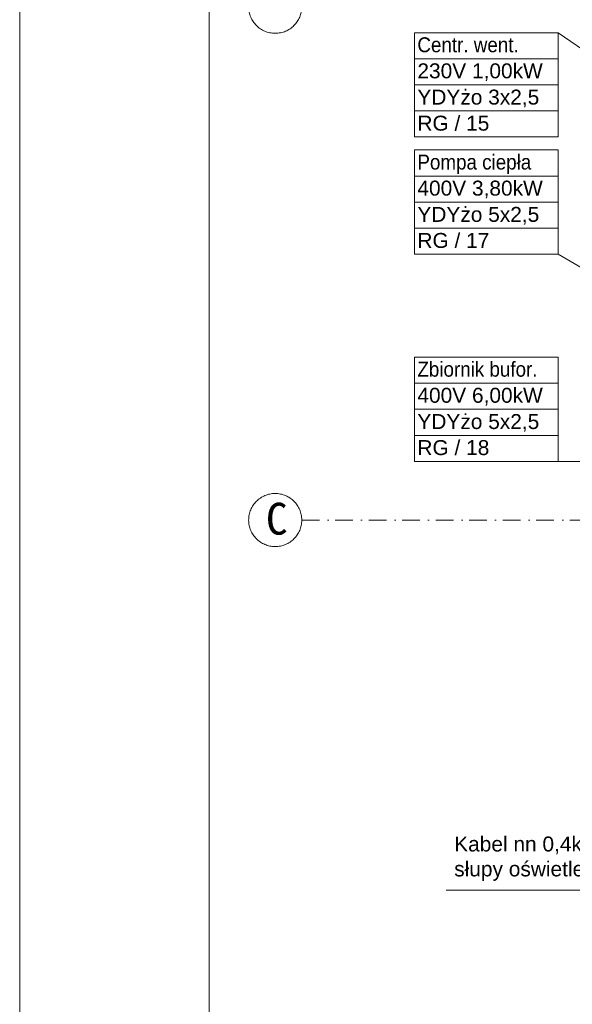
# Model space of a CAD drawing. Header units: millimetres. Extents: x 10621 to 19021, y -6486 to -3516.
# Tile 2 of 26: x 10621 to 11175, y -5449 to -4461. Entities that reach past the tile are written whole.
import ezdxf

# ---------------------------------------------------------------- set-up
doc = ezdxf.new("R2010")
doc.units = ezdxf.units.MM
doc.linetypes.add('3', pattern=[1, 0.5, -0.5])
doc.linetypes.add('Kreski i kropki', pattern=[335.138881, 176.388884, -88.194442, 0, -70.555556])
for name, color, linetype, lineweight in [('___ROK_03', 7, 'Continuous', 20), ('__IE_PZT_03', 7, 'Continuous', 25), ('_k_osie', 8, 'Kreski i kropki', 15)]:
    doc.layers.add(name, color=color, linetype=linetype, lineweight=lineweight)
doc.styles.add('GENERATED_STYLE_2', font='msgothic.ttc')
doc.styles.get("Standard").update_dxf_attribs({"font": 'arial.ttf'})

msp = doc.modelspace()

# ---------------------------------------------------------------- linework, layer by layer
at = {"layer": '___ROK_03'}
msp.add_line((11161.02, -4696.61), (11460.36, -4871.42), dxfattribs=at)
at = {"layer": '___ROK_03', "color": 7}
for points in [[(10620.68, -3515.85), (14820.68, -3515.85), (14820.68, -6485.85), (10620.68, -6485.85)], [(10810.68, -3570.85), (14765.68, -3570.85), (14765.68, -6430.85), (10810.68, -6430.85)]]:
    msp.add_lwpolyline(points, close=True, dxfattribs=at)
at = {"layer": '___ROK_03'}
for points in [[(11161.02, -4474.33), (11161.02, -4578.94), (11016.68, -4578.94), (11016.68, -4474.33)], [(11016.68, -4474.33), (11161.02, -4474.33)], [(11550.62, -4740.84), (11161.02, -4474.33)], [(11161.02, -4500.48), (11016.68, -4500.48)], [(11016.68, -4526.63), (11161.02, -4526.63)], [(11161.02, -4552.79), (11016.68, -4552.79)], [(11161.02, -4592), (11161.02, -4696.61), (11016.68, -4696.61), (11016.68, -4592)], [(11016.68, -4592), (11161.02, -4592)], [(11161.02, -4618.15), (11016.68, -4618.15)], [(11016.68, -4644.3), (11161.02, -4644.3)], [(11161.02, -4670.46), (11016.68, -4670.46)], [(11161.02, -4799.85), (11161.02, -4904.46), (11016.68, -4904.46), (11016.68, -4799.85)], [(11016.68, -4799.85), (11161.02, -4799.85)], [(11161.02, -4826), (11016.68, -4826)], [(11016.68, -4852.15), (11161.02, -4852.15)], [(11161.02, -4878.31), (11016.68, -4878.31)], [(11640.47, -4904.46), (11161.02, -4904.46)]]:
    msp.add_lwpolyline(points, dxfattribs=at)
at = {"layer": '_k_osie', "ltscale": 0.1}
msp.add_lwpolyline([(10903.67, -4963.27), (13823.67, -4963.27)], dxfattribs=at)
at = {"layer": '_k_osie'}
for centre in [(10877.03, -4448.27), (10877.03, -4963.27)]:
    msp.add_circle(centre, 26.64, dxfattribs=at)

# ---------------------------------------------------------------- texts
at = {"layer": '___ROK_03', "width": 0.9}
for s, p in [('Centr. went.', (11019.68, -4493.93)), ('Pompa ciepła', (11019.68, -4611.6)), ('Zbiornik bufor.', (11019.68, -4819.45))]:
    msp.add_text(s, height=14.9994, dxfattribs=at).set_placement(p)
at = {"layer": '___ROK_03'}
for s, height, p in [('230V 1,00kW', 14.9994, (11019.68, -4520.08)), ('YDYżo 3x2,5', 14.9994, (11019.68, -4546.43)), ('RG / 15', 14.999, (11019.68, -4572.58)), ('400V 3,80kW', 14.9994, (11019.68, -4637.76)), ('YDYżo 5x2,5', 14.9994, (11019.68, -4664.1)), ('RG / 17', 14.999, (11019.68, -4690.25)), ('400V 6,00kW', 14.9994, (11019.68, -4845.61)), ('YDYżo 5x2,5', 14.9994, (11019.68, -4871.95)), ('RG / 18', 14.999, (11019.68, -4898.1))]:
    msp.add_text(s, height=height, dxfattribs=at).set_placement(p)
at = {"layer": '_k_osie', "insert": (10878.55, -4978.45), "char_height": 32, "attachment_point": 8, "style": 'GENERATED_STYLE_2'}
msp.add_mtext('C', dxfattribs=at)

# ---------------------------------------------------------------- next in the draw order: texts
at = {"layer": '__IE_PZT_03', "linetype": '3', "insert": (11056.61, -5280.8), "char_height": 15, "width": 404.2239, "attachment_point": 1, "bg_fill": 3, "box_fill_scale": 1.5, "bg_fill_color": 256, "bg_fill_true_color": 13158600, "bg_fill_transparency": 0}
msp.add_mtext('\\fArial|b0|i0|c238|p34;Kabel nn 0,4kV YKYżo 3x4mm² zasilający słupy oświetlenia zewnętrznego. ', dxfattribs=at)

# ---------------------------------------------------------------- next in the draw order: linework, layer by layer
at = {"layer": '___ROK_03'}
msp.add_lwpolyline([(11048.45, -5334.73), (11443.48, -5334.73), (11589.38, -5195.27)], dxfattribs=at)

doc.saveas('drawing.dxf')
